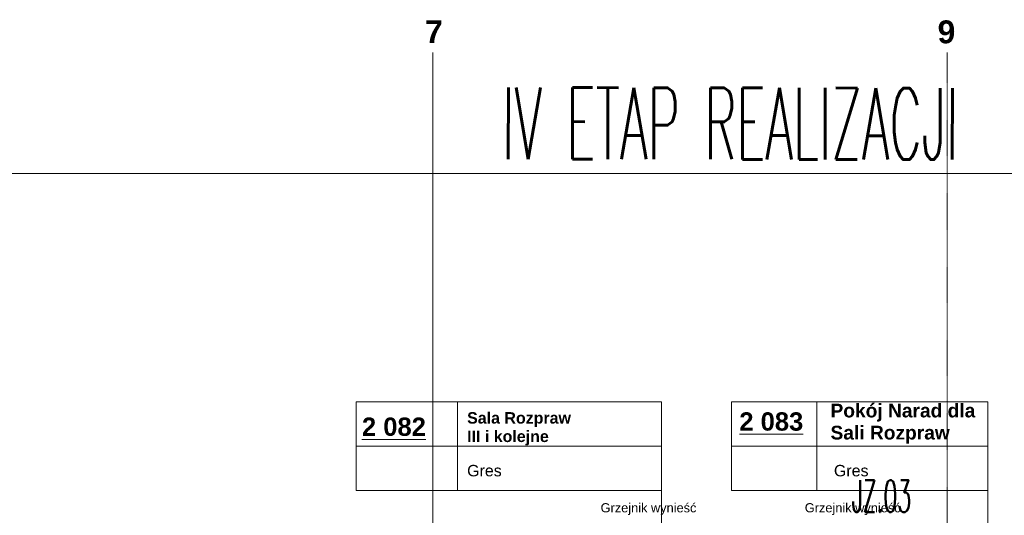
# Model space of a CAD drawing. Header units: millimetres. Extents: x -8838 to 31257, y -6224 to 3754.
# Tile 168 of 185: x -578 to 800, y 126 to 820. Entities that reach past the tile are written whole.
import ezdxf
from ezdxf.enums import TextEntityAlignment as Align

# ---------------------------------------------------------------- set-up
doc = ezdxf.new("R2010")
doc.units = ezdxf.units.MM
doc.header["$LTSCALE"] = 10
doc.header["$MEASUREMENT"] = 0
doc.linetypes.add('rzut 2 pietra$0$ArchiTECH.PC 5. Line Type', pattern=[0.0053, 0.003, -0.001, 0.0003, -0.001])
doc.linetypes.add('rzut 2 pietra$0$ArchiTECH.PC Solid Line Type', pattern=[0])
for name, color, linetype, lineweight in [('_Etapy_opis', 7, 'CONTINUOUS', 18), ('_Numer_jednostki', 11, 'CONTINUOUS', 30), ('IS_ARCH', 254, 'CONTINUOUS', 18)]:
    doc.layers.add(name, color=color, linetype=linetype, lineweight=lineweight)
doc.layers.add('niedruk', color=2, linetype='CONTINUOUS', plot=False)
doc.styles.add('romans1', font='simplex.shx', dxfattribs={"width": 0.8})
doc.styles.add('rzut 2 pietra$0$ArchiTECHStyle1', font='arial.ttf', dxfattribs={"height": 0.16})
doc.styles.add('rzut 2 pietra$0$ArchiTECHStyle2', font='arialbd.ttf', dxfattribs={"height": 0.192})

msp = doc.modelspace()

# ---------------------------------------------------------------- linework, layer by layer
at = {"layer": '_Etapy_opis', "color": 4}
msp.add_lwpolyline([(-776.3, 604.5), (-776.3, -3694.2), (2363.6, -3694.2), (2363.6, -1431.2), (1440, -1431.2), (1440, 604.5), (-776.3, 604.5)], dxfattribs=at)
at = {"layer": 'IS_ARCH', "linetype": 'rzut 2 pietra$0$ArchiTECH.PC 5. Line Type'}
for p, q in [((0, 773.5), (0, -3884.1)), ((720, 773.5), (720, -3884.1))]:
    msp.add_line(p, q, dxfattribs=at)
at = {"layer": 'IS_ARCH', "linetype": 'rzut 2 pietra$0$ArchiTECH.PC Solid Line Type'}
for p, q in [((-107.2, 285), (320.4, 285)), ((-107.2, 285), (-107.2, 161.1)), ((34.9, 285), (34.9, 161.1)), ((320.4, 285), (320.4, 161.1)), ((418.4, 285), (777.2, 285)), ((418.4, 285), (418.4, 161.1)), ((537.7, 285), (537.7, 161.1)), ((777.2, 285), (777.2, 161.1)), ((-107.2, 223), (320.4, 223)), ((418.4, 223), (777.2, 223)), ((-107.2, 161.1), (320.4, 161.1)), ((320.4, 161.1), (320.4, -70.4)), ((418.4, 161.1), (777.2, 161.1)), ((777.2, 161.1), (777.2, -113.3))]:
    msp.add_line(p, q, dxfattribs=at)
at = {"layer": 'niedruk', "linetype": 'Continuous', "lineweight": 0}
msp.add_line((0.4, 0), (0.4, 773.5), dxfattribs=at)

# ---------------------------------------------------------------- texts
at = {"layer": '_Etapy_opis', "color": 4, "style": 'romans1', "width": 0.5}
msp.add_text('IV ETAP REALIZACJI', height=100, rotation=359.9189, dxfattribs=at).set_placement((97.2, 624.7))
at = {"layer": '_Numer_jednostki', "style": 'romans1', "width": 0.5}
msp.add_text('JZ.03', height=45, rotation=359.9189, dxfattribs=at).set_placement((586.7, 130.5))
at = {"layer": 'IS_ARCH'}
for s, height, style, p in [('7', 32, 'rzut 2 pietra$0$ArchiTECHStyle2', (-10.6, 777.2)), ('9', 32, 'rzut 2 pietra$0$ArchiTECHStyle2', (706.7, 777)), ('Pokój Narad dla ', 19.2, 'rzut 2 pietra$0$ArchiTECHStyle2', (556.8, 257.4)), ('%%u2 082%%u', 25.6, 'rzut 2 pietra$0$ArchiTECHStyle2', (-99, 229.7)), ('Sala Rozpraw', 16, 'rzut 2 pietra$0$ArchiTECHStyle2', (48.2, 249.7)), ('%%u2 083%%u', 25.6, 'rzut 2 pietra$0$ArchiTECHStyle2', (429.2, 237)), ('Sali Rozpraw', 19.2, 'rzut 2 pietra$0$ArchiTECHStyle2', (556.8, 226.5)), ('III i kolejne', 16, 'rzut 2 pietra$0$ArchiTECHStyle2', (48.2, 223.9)), ('Gres', 16, 'rzut 2 pietra$0$ArchiTECHStyle1', (48.2, 175.9)), ('Gres', 16, 'rzut 2 pietra$0$ArchiTECHStyle1', (561.6, 175.9)), ('Grzejnik wynieść ', 12.8, 'rzut 2 pietra$0$ArchiTECHStyle1', (235, 126.5)), ('Grzejnik wynieść ', 12.8, 'rzut 2 pietra$0$ArchiTECHStyle1', (520.8, 126.5))]:
    msp.add_text(s, height=height, dxfattribs=dict(at, style=style)).set_placement(p, align=Align.BOTTOM_LEFT)

doc.saveas('drawing.dxf')
